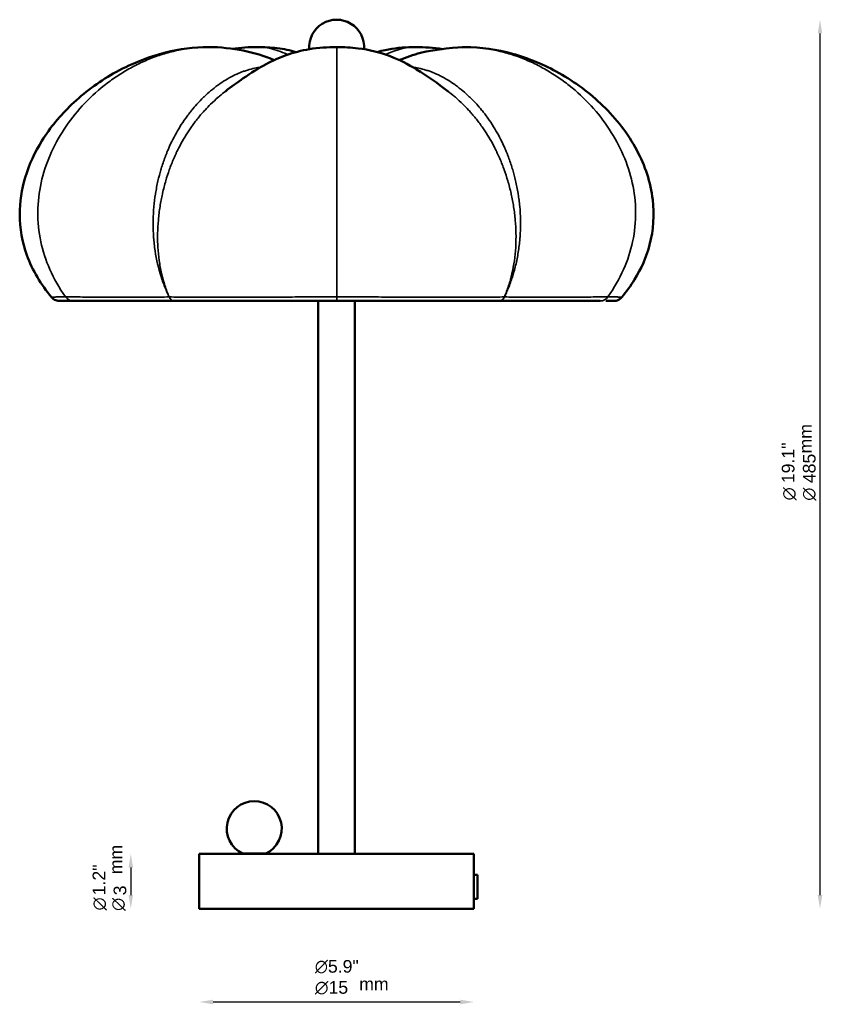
# Model space of a CAD drawing. Header units: millimetres. Extents: x 269 to 708, y 107 to 1146.
# Tile 3 of 3: x 269 to 708, y 608 to 1146. Entities that reach past the tile are written whole.
import ezdxf

# ---------------------------------------------------------------- set-up
doc = ezdxf.new("R2010")
doc.units = ezdxf.units.MM
doc.header["$LTSCALE"] = 3
for name, color, linetype, lineweight in [('Symbol (ISO)', 7, 'Continuous', 25), ('Widoczne (ISO)', 7, 'Continuous', 50), ('Widoczne wąskie (ISO)', 7, 'Continuous', 35), ('Wymiar (ISO)', 7, 'Continuous', 25)]:
    doc.layers.add(name, color=color, linetype=linetype, lineweight=lineweight)
doc.styles.add('Tekst notatki (ISO)', font='arial.ttf')
doc.dimstyles.new('Domyślne (ISO)', dxfattribs={"dimscale": 3, "dimtxt": 2.3, "dimasz": 2.5, "dimexe": 3.175, "dimexo": 0, "dimgap": 0.762, "dimtad": 1, "dimdec": 1, "dimlfac": 0.03937, "dimzin": 0, "dimdsep": 46, "dimtxsty": 'Tekst notatki (ISO)', "dimcen": 0.09, "dimdle": 10, "dimclrd": 256, "dimclre": 256, "dimclrt": 256, "dimazin": 2, "dimtfac": 1, "dimtmove": 0, "dimatfit": 3, "dimfxl": 0, "dimtolj": 1, "dimlwd": -1, "dimlwe": -1, "dimarcsym": 0})

# ---------------------------------------------------------------- blocks, each defined once
blk = doc.blocks.new('*D4')
at = {"layer": 'Defpoints', "color": 0, "transparency": 16777216}
for p in [(367.49, 660.3), (517.49, 660.3), (367.49, 609.38)]:
    blk.add_point(p, dxfattribs=at)
at = {"layer": 'Wymiar (ISO)', "transparency": 16777216}
blk.add_line((509.99, 609.38), (374.99, 609.38), dxfattribs=at)
for points in [[(374.99, 610.63), (374.99, 608.13), (367.49, 609.38)], [(509.99, 610.63), (509.99, 608.13), (517.49, 609.38)]]:
    blk.add_solid(points, dxfattribs=at)
at = {"layer": 'Wymiar (ISO)', "transparency": 16777216, "insert": (430.58, 632.3), "char_height": 6.9, "attachment_point": 1, "style": 'Tekst notatki (ISO)'}
blk.add_mtext('\\A1;{\\fAIGDT|b0|i0;\\ln}\\fArial|b0|i0;{\\H6.9000;5.9"}\\P∅15', dxfattribs=at)
blk = doc.blocks.new('*D5')
at = {"layer": 'Defpoints', "color": 0, "transparency": 16777216}
for p in [(367.49, 690.3), (330.06, 660.3), (367.49, 660.3)]:
    blk.add_point(p, dxfattribs=at)
at = {"layer": 'Wymiar (ISO)', "transparency": 16777216}
blk.add_line((330.06, 682.8), (330.06, 667.8), dxfattribs=at)
for points in [[(328.81, 682.8), (331.31, 682.8), (330.06, 690.3)], [(328.81, 667.8), (331.31, 667.8), (330.06, 660.3)]]:
    blk.add_solid(points, dxfattribs=at)
at = {"layer": 'Wymiar (ISO)', "transparency": 16777216, "insert": (309.19, 667.64), "char_height": 6.9, "attachment_point": 1, "rotation": 90, "style": 'Tekst notatki (ISO)'}
blk.add_mtext('\\A1;1.2"\\P3', dxfattribs=at)
blk = doc.blocks.new('*D6')
at = {"layer": 'Defpoints', "color": 0, "transparency": 16777216}
for p in [(442.49, 1145.71), (706.49, 1145.71), (517.49, 660.3)]:
    blk.add_point(p, dxfattribs=at)
at = {"layer": 'Wymiar (ISO)', "transparency": 16777216}
blk.add_line((706.49, 667.8), (706.49, 1138.21), dxfattribs=at)
for points in [[(705.24, 1138.21), (707.74, 1138.21), (706.49, 1145.71)], [(705.24, 667.8), (707.74, 667.8), (706.49, 660.3)]]:
    blk.add_solid(points, dxfattribs=at)
at = {"layer": 'Wymiar (ISO)', "transparency": 16777216, "insert": (685.63, 892.66), "char_height": 6.9, "attachment_point": 1, "rotation": 90, "style": 'Tekst notatki (ISO)'}
blk.add_mtext('\\A1;19.1"\\P485', dxfattribs=at)

msp = doc.modelspace()

# ---------------------------------------------------------------- linework, layer by layer
at = {"layer": 'Widoczne (ISO)'}
for p, q in [((372.63, 1130.75), (372.63, 1130.75)), ((512.4, 1130.75), (512.4, 1130.75)), ((387.79, 1115.92), (387.79, 1115.92)), ((497.3, 1115.92), (497.3, 1115.92)), ((286.77, 994.18), (286.77, 994.18)), ((298.68, 992.15), (291.08, 992.15)), ((295.5, 992.15), (295.25, 992.15)), ((353.57, 992.15), (298.68, 992.15)), ((353.68, 992.15), (353.57, 992.15)), ((442.58, 992.15), (353.68, 992.15)), ((432.49, 994.38), (432.49, 994.38)), ((432.49, 992.15), (432.49, 690.3)), ((531.45, 992.15), (442.58, 992.15)), ((452.49, 992.15), (452.49, 690.3)), ((531.57, 992.15), (531.45, 992.15)), ((586.37, 992.15), (531.57, 992.15)), ((598.23, 994.18), (598.23, 994.18)), ((517.49, 690.3), (367.49, 690.3)), ((367.49, 690.3), (367.49, 660.3)), ((391.08, 690.5), (403.91, 690.5)), ((517.49, 690.3), (517.49, 678.8)), ((517.49, 678.8), (517.49, 665.8)), ((519.49, 678.8), (517.49, 678.8)), ((519.49, 665.8), (519.49, 678.8)), ((517.49, 665.8), (517.49, 660.3)), ((519.49, 665.8), (517.49, 665.8)), ((367.49, 660.3), (517.49, 660.3))]:
    msp.add_line(p, q, dxfattribs=at)
for centre, start, end in [((442.49, 1130.71), 355.7862, 184.2725), ((397.49, 704.06), 295.3153, 244.6847)]:
    msp.add_arc(centre, 15, start, end, dxfattribs=at)
for points, knots in [([(286.77, 994.18), (281.14, 1000.97), (276.31, 1008.81), (270.75, 1024.26), (269.41, 1031.89), (269.38, 1046.19), (270.45, 1053.04), (274.5, 1066.59), (277.67, 1073.38), (286.05, 1086.85), (291.58, 1093.49), (304.57, 1105.88), (312.28, 1111.57), (329.37, 1121.3), (339, 1125.26), (356.64, 1129.68), (364.65, 1130.75), (372.63, 1130.75)], [0, 0, 0, 0, 2.669798, 2.669798, 4.928018, 4.928018, 6.978028, 6.978028, 9.210871, 9.210871, 11.806208, 11.806208, 14.694179, 14.694179, 17.799307, 17.799307, 20.20146, 20.20146, 20.20146, 20.20146]), ([(372.63, 1130.75), (378.93, 1130.75), (385.37, 1130.06), (397.34, 1127.61), (403.02, 1125.89), (408.45, 1123.65)], [0, 0, 0, 0, 1.897926, 1.897926, 3.716154, 3.716154, 3.716154, 3.716154]), ([(381.75, 1106.58), (384.99, 1109.07), (388.25, 1111.48), (395.63, 1116.59), (399.78, 1119.2), (407.54, 1123.32), (411.15, 1124.96), (418.98, 1127.77), (423.29, 1128.9), (432.55, 1130.41), (437.57, 1130.75), (442.54, 1130.75)], [0, 0, 0, 0, 1.226341, 1.226341, 2.811872, 2.811872, 4.119217, 4.119217, 5.507456, 5.507456, 6.997206, 6.997206, 6.997206, 6.997206]), ([(399.27, 1130.75), (402.86, 1130.75), (406.5, 1130.57), (413.55, 1129.69), (417.01, 1129), (420.31, 1128.01)], [0, 0, 0, 0, 1.082971, 1.082971, 2.135384, 2.135384, 2.135384, 2.135384]), ([(442.54, 1130.75), (446.45, 1130.75), (450.38, 1130.54), (460.39, 1129.31), (466.36, 1127.8), (476.81, 1123.78), (481.52, 1121.36), (491.9, 1115.1), (497.67, 1110.94), (503.41, 1106.54)], [0, 0, 0, 0, 1.172695, 1.172695, 3.064131, 3.064131, 4.82219, 4.82219, 6.995469, 6.995469, 6.995469, 6.995469]), ([(464.7, 1128.03), (466.12, 1128.46), (467.56, 1128.82), (473.81, 1130.17), (478.86, 1130.64), (484.41, 1130.74), (485.03, 1130.75), (485.66, 1130.75)], [1.89265, 1.89265, 1.89265, 1.89265, 2.347888, 2.347888, 3.832391, 3.832391, 4.02065, 4.02065, 4.02065, 4.02065]), ([(476.61, 1123.67), (480.4, 1125.23), (484.31, 1126.53), (496, 1129.61), (509.89, 1130.75), (512.4, 1130.75)], [1.957865, 1.957865, 1.957865, 1.957865, 3.226932, 3.226932, 5.664188, 5.664188, 5.664188, 5.664188]), ([(512.4, 1130.75), (521.23, 1130.75), (530.1, 1129.44), (547.42, 1124.65), (555.99, 1121.04), (572.64, 1111.68), (580.76, 1105.67), (595.2, 1091.67), (601.64, 1083.46), (610.87, 1066.12), (614.01, 1056.86), (616.1, 1039.3), (615.54, 1030.8), (611.7, 1016.16), (608.83, 1009.69), (603.11, 1000.45), (600.75, 997.23), (598.23, 994.18)], [0, 0, 0, 0, 2.659208, 2.659208, 5.443715, 5.443715, 8.481331, 8.481331, 11.5891, 11.5891, 14.451044, 14.451044, 16.925148, 16.925148, 18.995583, 18.995583, 20.19365, 20.19365, 20.19365, 20.19365]), ([(291.08, 992.15), (291.08, 992.15), (291.08, 992.15), (291.07, 992.15), (291.07, 992.15), (291.06, 992.15), (291.05, 992.15), (290.99, 992.15), (290.94, 992.15), (290.68, 992.16), (290.47, 992.18), (289.85, 992.27), (289.44, 992.38), (288.66, 992.68), (288.28, 992.88), (287.5, 993.41), (287.1, 993.77), (286.77, 994.18)], [0, 0, 0, 0, 0.0004883, 0.0004883, 0.0014648, 0.0014648, 0.003418, 0.003418, 0.0190444, 0.0190444, 0.0816384, 0.0816384, 0.2074026, 0.2074026, 0.3331668, 0.3331668, 0.4909283, 0.4909283, 0.4909283, 0.4909283]), ([(593.92, 992.15), (593.91, 992.15), (593.91, 992.15), (593.9, 992.15), (593.89, 992.15), (593.88, 992.15), (593.88, 992.15), (593.88, 992.15), (593.87, 992.15), (593.87, 992.15), (593.86, 992.15), (593.85, 992.15), (593.85, 992.15), (593.84, 992.15), (593.83, 992.15), (593.82, 992.15), (593.82, 992.15), (593.8, 992.15), (593.79, 992.15), (593.78, 992.15), (593.77, 992.15), (593.75, 992.15), (593.74, 992.15), (593.73, 992.15), (593.72, 992.15), (593.7, 992.15), (593.69, 992.15), (593.68, 992.15), (593.67, 992.15), (593.65, 992.15), (593.65, 992.15), (593.62, 992.15), (593.61, 992.15), (593.59, 992.15), (593.58, 992.15), (593.55, 992.15), (593.54, 992.15), (593.51, 992.15), (593.49, 992.15), (593.46, 992.15), (593.44, 992.15), (593.41, 992.15), (593.39, 992.15), (593.36, 992.15), (593.35, 992.15), (593.32, 992.15), (593.3, 992.15), (593.27, 992.15), (593.26, 992.15), (593.23, 992.15), (593.21, 992.15), (593.17, 992.15), (593.14, 992.15), (593.1, 992.15), (593.09, 992.15), (593.05, 992.15), (593.02, 992.15), (592.99, 992.15), (592.97, 992.15), (592.93, 992.15), (592.91, 992.15), (592.86, 992.15), (592.83, 992.15), (592.78, 992.15), (592.76, 992.15), (592.71, 992.15), (592.68, 992.15), (592.63, 992.15), (592.62, 992.15), (592.57, 992.15), (592.54, 992.15), (592.5, 992.15), (592.48, 992.15), (592.44, 992.15), (592.41, 992.15), (592.35, 992.15), (592.32, 992.15), (592.26, 992.15), (592.24, 992.15), (592.18, 992.15), (592.15, 992.15), (592.1, 992.15), (592.08, 992.15), (592.03, 992.15), (592, 992.15), (591.95, 992.15), (591.93, 992.15), (591.88, 992.15), (591.85, 992.15), (591.79, 992.15), (591.75, 992.15), (591.69, 992.15), (591.67, 992.15), (591.61, 992.15), (591.57, 992.15), (591.52, 992.15), (591.49, 992.15), (591.45, 992.15), (591.44, 992.15), (591.38, 992.15), (591.34, 992.15), (591.27, 992.15), (591.24, 992.15), (591.17, 992.15), (591.13, 992.15), (591.06, 992.15), (591.04, 992.15), (590.98, 992.15), (590.94, 992.15), (590.88, 992.15), (590.85, 992.15), (590.8, 992.15), (590.76, 992.15), (590.69, 992.15), (590.64, 992.15), (590.57, 992.15), (590.54, 992.15), (590.47, 992.15), (590.42, 992.15), (590.36, 992.15), (590.33, 992.15), (590.26, 992.15), (590.22, 992.15), (590.14, 992.15), (590.09, 992.15), (590, 992.15), (589.97, 992.15), (589.88, 992.15), (589.84, 992.15), (589.76, 992.15), (589.73, 992.15), (589.65, 992.15), (589.61, 992.15), (589.54, 992.15), (589.52, 992.15), (589.5, 992.15)], [0, 0, 0, 0, 0.214457, 0.214457, 0.286853, 0.286853, 0.335116, 0.335116, 0.367292, 0.367292, 0.410193, 0.410193, 0.467394, 0.467394, 0.505528, 0.505528, 0.556374, 0.556374, 0.624168, 0.624168, 0.669364, 0.669364, 0.729625, 0.729625, 0.769799, 0.769799, 0.823365, 0.823365, 0.859076, 0.859076, 0.906689, 0.906689, 0.970175, 0.970175, 1.012498, 1.012498, 1.06893, 1.06893, 1.144171, 1.144171, 1.194333, 1.194333, 1.261214, 1.261214, 1.305802, 1.305802, 1.365252, 1.365252, 1.404886, 1.404886, 1.45773, 1.45773, 1.52819, 1.52819, 1.575163, 1.575163, 1.637794, 1.637794, 1.679548, 1.679548, 1.735219, 1.735219, 1.809449, 1.809449, 1.858935, 1.858935, 1.924916, 1.924916, 1.968904, 1.968904, 2.027554, 2.027554, 2.066654, 2.066654, 2.118787, 2.118787, 2.188298, 2.188298, 2.234639, 2.234639, 2.296427, 2.296427, 2.337619, 2.337619, 2.392541, 2.392541, 2.429156, 2.429156, 2.477976, 2.477976, 2.543069, 2.543069, 2.586465, 2.586465, 2.644326, 2.644326, 2.682899, 2.682899, 2.708615, 2.708615, 2.777191, 2.777191, 2.822908, 2.822908, 2.883864, 2.883864, 2.924502, 2.924502, 2.978685, 2.978685, 3.014807, 3.014807, 3.06297, 3.06297, 3.127187, 3.127187, 3.169998, 3.169998, 3.22708, 3.22708, 3.265135, 3.265135, 3.315874, 3.315874, 3.383527, 3.383527, 3.428629, 3.428629, 3.488764, 3.488764, 3.528855, 3.528855, 3.582309, 3.582309, 3.611077, 3.611077, 3.611077, 3.611077]), ([(598.23, 994.18), (597.84, 993.71), (597.37, 993.3), (596.34, 992.67), (595.77, 992.43), (594.88, 992.23), (594.58, 992.18), (594.21, 992.16), (594.13, 992.15), (594.03, 992.15), (594, 992.15), (593.96, 992.15), (593.95, 992.15), (593.93, 992.15), (593.92, 992.15), (593.92, 992.15), (593.92, 992.15), (593.92, 992.15)], [0, 0, 0, 0, 0.1814693, 0.1814693, 0.3635198, 0.3635198, 0.4536522, 0.4536522, 0.4764175, 0.4764175, 0.484953, 0.484953, 0.4881538, 0.4881538, 0.4905543, 0.4905543, 0.4905893, 0.4905893, 0.4905893, 0.4905893])]:
    msp.add_open_spline(points, degree=3, knots=knots, dxfattribs=at)
for points in [[(385.54, 1129.83), (390.09, 1130.44), (394.72, 1130.75), (399.27, 1130.75)], [(485.66, 1130.75), (490.54, 1130.75), (495.49, 1130.4), (500.37, 1129.7)]]:
    msp.add_open_spline(points, degree=3, dxfattribs=at)
at = {"layer": 'Widoczne wąskie (ISO)'}
for p, q in [((393.65, 1118.17), (393.65, 1118.17)), ((491.4, 1118.18), (491.4, 1118.18)), ((541.61, 1050.65), (541.61, 1050.65)), ((345.42, 1015.43), (345.42, 1015.43)), ((350.5, 995.66), (350.5, 995.66)), ((534.64, 995.66), (534.64, 995.66)), ((531.69, 994.3), (531.69, 994.3))]:
    msp.add_line(p, q, dxfattribs=at)
for centre, major_axis, ratio, start_param, end_param in [((298.68, 997.75), (0, -5.6), 0.950867, 5.353467, 6.283185), ((349.19, 995.14), (4.12, -0.37), 0.174174, 5.178853, 5.19947), ((353.57, 997.75), (0, -5.6), 0.582742, 5.369128, 6.283185), ((353.68, 997.75), (0, -5.6), 0.591886, 5.369128, 6.283185), ((442.58, 997.75), (0, -5.6), 0.000613, 0, 0.929718), ((531.45, 997.75), (0, -5.6), 0.592806, 0, 0.914057), ((531.57, 997.75), (0, -5.6), 0.583669, 0, 0.914057), ((535.95, 995.14), (-4.12, -0.37), 0.174162, 1.082824, 1.103442), ((586.37, 997.75), (0, -5.6), 0.951235, 0.000209, 0.929927), ((586.36, 997.75), (0, -3.5), 0.952614, 0.273271, 0.273284), ((586.41, 997.75), (0, -3.5), 0.949116, 0.273742, 0.273755)]:
    msp.add_ellipse(centre, major_axis=major_axis, ratio=ratio, start_param=start_param, end_param=end_param, dxfattribs=at)
for points, knots in [([(372.63, 1130.75), (370.79, 1130.75), (366.29, 1130.59), (359.17, 1129.75), (351.32, 1128.06), (343.63, 1125.67), (336.15, 1122.61), (328.93, 1118.92), (322, 1114.65), (313.23, 1108.23), (303.26, 1098.95), (293.24, 1086.13), (285.56, 1071.95), (280.59, 1056.74), (278.7, 1040.82), (280.72, 1019.85), (287.44, 1004.23), (294.42, 994.4)], [0.2598284, 0.2598284, 0.2598284, 0.2598284, 0.28125, 0.3125, 0.34375, 0.375, 0.40625, 0.4375, 0.46875, 0.5, 0.5625, 0.625, 0.6875, 0.75, 0.8125, 0.875, 0.991119, 0.991119, 0.991119, 0.991119]), ([(415.74, 1126.6), (415.6, 1126.67), (413.94, 1127.49), (410.67, 1128.85), (405.8, 1130.19), (401.97, 1130.69), (399.79, 1130.75), (399.27, 1130.75)], [0.1533525, 0.1533525, 0.1533525, 0.1533525, 0.15625, 0.1875, 0.21875, 0.25, 0.2598279, 0.2598279, 0.2598279, 0.2598279]), ([(442.54, 1130.75), (442.54, 1130.75), (442.54, 1130.59), (442.55, 1129.75), (442.55, 1128.06), (442.56, 1125.67), (442.56, 1122.61), (442.57, 1118.92), (442.57, 1114.65), (442.58, 1108.23), (442.58, 1098.95), (442.59, 1086.13), (442.59, 1071.95), (442.6, 1056.74), (442.6, 1040.82), (442.6, 1019.85), (442.59, 1004.23), (442.59, 994.4)], [0.2598277, 0.2598277, 0.2598277, 0.2598277, 0.28125, 0.3125, 0.34375, 0.375, 0.40625, 0.4375, 0.46875, 0.5, 0.5625, 0.625, 0.6875, 0.75, 0.8125, 0.875, 0.991119, 0.991119, 0.991119, 0.991119]), ([(469.27, 1126.63), (469.39, 1126.69), (471.03, 1127.49), (474.28, 1128.85), (479.14, 1130.19), (482.96, 1130.69), (485.14, 1130.75), (485.66, 1130.75)], [0.1537266, 0.1537266, 0.1537266, 0.1537266, 0.15625, 0.1875, 0.21875, 0.25, 0.2598279, 0.2598279, 0.2598279, 0.2598279]), ([(512.4, 1130.75), (514.23, 1130.75), (518.74, 1130.59), (525.86, 1129.75), (533.71, 1128.06), (541.4, 1125.67), (548.88, 1122.61), (556.11, 1118.92), (563.04, 1114.65), (571.81, 1108.23), (581.79, 1098.95), (591.81, 1086.13), (599.5, 1071.95), (604.47, 1056.74), (606.36, 1040.82), (604.34, 1019.85), (597.62, 1004.23), (590.64, 994.4)], [0.2598284, 0.2598284, 0.2598284, 0.2598284, 0.28125, 0.3125, 0.34375, 0.375, 0.40625, 0.4375, 0.46875, 0.5, 0.5625, 0.625, 0.6875, 0.75, 0.8125, 0.875, 0.991119, 0.991119, 0.991119, 0.991119]), ([(350.98, 994.33), (350.05, 996.31), (349.17, 998.37), (348.35, 1000.5), (347.94, 1001.57), (347.55, 1002.65), (347.17, 1003.76), (346.98, 1004.32), (346.8, 1004.87), (346.62, 1005.44), (346.5, 1005.82), (346.38, 1006.2), (346.26, 1006.59), (346.21, 1006.77), (346.15, 1006.96), (346.1, 1007.15), (344.74, 1011.72), (343.74, 1016.46), (343.09, 1021.36), (343.09, 1021.38), (343.08, 1021.41), (343.08, 1021.44), (342.92, 1022.64), (342.79, 1023.85), (342.67, 1025.07), (342.61, 1025.69), (342.56, 1026.32), (342.51, 1026.94), (342.47, 1027.57), (342.43, 1028.19), (342.39, 1028.81), (342.26, 1031.3), (342.21, 1033.77), (342.26, 1036.22), (342.26, 1036.23), (342.26, 1036.23), (342.26, 1036.23), (342.3, 1038.69), (342.44, 1041.12), (342.65, 1043.54), (342.86, 1045.87), (343.15, 1048.18), (343.51, 1050.48), (343.53, 1050.56), (343.54, 1050.65), (343.56, 1050.74), (343.94, 1053.13), (344.39, 1055.45), (344.92, 1057.71), (345.39, 1059.76), (345.91, 1061.77), (346.49, 1063.73), (346.55, 1063.93), (346.61, 1064.13), (346.67, 1064.34), (347.32, 1066.49), (348.03, 1068.59), (348.79, 1070.64), (348.98, 1071.15), (349.18, 1071.66), (349.38, 1072.16), (349.58, 1072.67), (349.78, 1073.17), (349.98, 1073.67), (350.26, 1074.33), (350.54, 1074.99), (350.82, 1075.64), (350.96, 1075.96), (351.11, 1076.28), (351.25, 1076.59), (352.8, 1080.02), (354.48, 1083.21), (356.27, 1086.19), (356.48, 1086.54), (356.69, 1086.88), (356.9, 1087.21), (357.91, 1088.85), (358.96, 1090.43), (360.04, 1091.94), (360.58, 1092.7), (361.13, 1093.44), (361.68, 1094.17), (362, 1094.59), (362.32, 1095.01), (362.65, 1095.42), (362.89, 1095.72), (363.13, 1096.02), (363.37, 1096.32), (364.28, 1097.43), (365.2, 1098.5), (366.14, 1099.54), (367.33, 1100.86), (368.56, 1102.13), (369.8, 1103.33), (370.02, 1103.55), (370.25, 1103.76), (370.47, 1103.97), (371.51, 1104.96), (372.56, 1105.89), (373.62, 1106.79), (374.93, 1107.89), (376.26, 1108.93), (377.6, 1109.9), (377.74, 1110), (377.87, 1110.1), (378.01, 1110.2), (379.23, 1111.07), (380.46, 1111.89), (381.71, 1112.66), (383.1, 1113.51), (384.5, 1114.3), (385.92, 1115.02), (385.93, 1115.03), (385.94, 1115.03), (385.96, 1115.04), (387.3, 1115.72), (388.66, 1116.34), (390.04, 1116.89), (390.13, 1116.93), (390.23, 1116.97), (390.33, 1117.01), (390.93, 1117.24), (391.53, 1117.47), (392.14, 1117.68), (392.84, 1117.92), (393.55, 1118.15), (394.27, 1118.36), (394.45, 1118.41), (394.64, 1118.46), (394.82, 1118.51), (396.06, 1118.86), (397.31, 1119.14), (398.57, 1119.37), (398.85, 1119.42), (399.14, 1119.47), (399.43, 1119.52), (399.92, 1119.6), (400.41, 1119.67), (400.91, 1119.73)], [0.0037785, 0.0037785, 0.0037785, 0.0037785, 0.0144652, 0.0144652, 0.0144652, 0.0198085, 0.0198085, 0.0198085, 0.0224802, 0.0224802, 0.0224802, 0.024281, 0.024281, 0.024281, 0.0251519, 0.0251519, 0.0251519, 0.0465253, 0.0465253, 0.0465253, 0.0466407, 0.0466407, 0.0466407, 0.0518686, 0.0518686, 0.0518686, 0.0545403, 0.0545403, 0.0545403, 0.0572119, 0.0572119, 0.0572119, 0.067888, 0.067888, 0.067888, 0.0678986, 0.0678986, 0.0678986, 0.0785853, 0.0785853, 0.0785853, 0.0888733, 0.0888733, 0.0888733, 0.089272, 0.089272, 0.089272, 0.0999587, 0.0999587, 0.0999587, 0.10964, 0.10964, 0.10964, 0.1106454, 0.1106454, 0.1106454, 0.1213321, 0.1213321, 0.1213321, 0.1240037, 0.1240037, 0.1240037, 0.1266754, 0.1266754, 0.1266754, 0.1302516, 0.1302516, 0.1302516, 0.1320188, 0.1320188, 0.1320188, 0.1511864, 0.1511864, 0.1511864, 0.1533921, 0.1533921, 0.1533921, 0.1640788, 0.1640788, 0.1640788, 0.1694222, 0.1694222, 0.1694222, 0.1725, 0.1725, 0.1725, 0.1747655, 0.1747655, 0.1747655, 0.1832758, 0.1832758, 0.1832758, 0.194174, 0.194174, 0.194174, 0.1961389, 0.1961389, 0.1961389, 0.2051921, 0.2051921, 0.2051921, 0.2163619, 0.2163619, 0.2163619, 0.2175122, 0.2175122, 0.2175122, 0.2276382, 0.2276382, 0.2276382, 0.2388856, 0.2388856, 0.2388856, 0.238973, 0.238973, 0.238973, 0.2495723, 0.2495723, 0.2495723, 0.2503154, 0.2503154, 0.2503154, 0.2549157, 0.2549157, 0.2549157, 0.260259, 0.260259, 0.260259, 0.2616458, 0.2616458, 0.2616458, 0.2709457, 0.2709457, 0.2709457, 0.2730689, 0.2730689, 0.2730689, 0.2766994, 0.2766994, 0.2766994, 0.2766994]), ([(484.2, 1119.72), (484.68, 1119.66), (485.15, 1119.59), (485.62, 1119.52), (485.89, 1119.47), (486.16, 1119.43), (486.43, 1119.38), (487.71, 1119.15), (488.98, 1118.86), (490.24, 1118.51), (490.41, 1118.47), (490.57, 1118.42), (490.74, 1118.37), (491.45, 1118.17), (492.16, 1117.94), (492.87, 1117.7), (493.5, 1117.48), (494.12, 1117.25), (494.74, 1117.01), (494.82, 1116.98), (494.9, 1116.94), (494.98, 1116.91), (496.37, 1116.36), (497.75, 1115.73), (499.1, 1115.05), (499.11, 1115.05), (499.11, 1115.04), (499.12, 1115.04), (500.56, 1114.31), (501.97, 1113.52), (503.37, 1112.66), (504.6, 1111.9), (505.82, 1111.1), (507.02, 1110.24), (507.18, 1110.13), (507.34, 1110.01), (507.49, 1109.9), (508.83, 1108.93), (510.16, 1107.89), (511.47, 1106.79), (512.52, 1105.91), (513.55, 1104.99), (514.58, 1104.02), (514.82, 1103.79), (515.06, 1103.56), (515.3, 1103.33), (516.55, 1102.13), (517.77, 1100.86), (518.97, 1099.54), (519.89, 1098.52), (520.8, 1097.47), (521.69, 1096.37), (521.95, 1096.06), (522.21, 1095.74), (522.46, 1095.42), (522.77, 1095.03), (523.08, 1094.63), (523.39, 1094.23), (523.94, 1093.5), (524.49, 1092.76), (525.03, 1092.01), (526.12, 1090.49), (527.17, 1088.92), (528.18, 1087.28), (528.41, 1086.92), (528.63, 1086.56), (528.85, 1086.19), (530.63, 1083.23), (532.31, 1080.07), (533.85, 1076.68), (534, 1076.33), (534.16, 1075.99), (534.31, 1075.64), (534.58, 1075.02), (534.85, 1074.39), (535.12, 1073.76), (535.32, 1073.26), (535.52, 1072.76), (535.72, 1072.25), (535.92, 1071.75), (536.12, 1071.24), (536.31, 1070.73), (537.08, 1068.68), (537.79, 1066.58), (538.44, 1064.43), (538.51, 1064.2), (538.58, 1063.96), (538.65, 1063.73), (539.22, 1061.8), (539.74, 1059.83), (540.21, 1057.81), (540.73, 1055.55), (541.19, 1053.23), (541.57, 1050.85), (541.6, 1050.73), (541.62, 1050.6), (541.64, 1050.48), (541.8, 1049.41), (541.96, 1048.34), (542.09, 1047.26), (542.24, 1046.06), (542.38, 1044.86), (542.49, 1043.65), (542.71, 1041.23), (542.84, 1038.8), (542.89, 1036.35), (542.89, 1036.31), (542.89, 1036.26), (542.89, 1036.22), (542.94, 1033.81), (542.9, 1031.38), (542.76, 1028.93), (542.73, 1028.31), (542.69, 1027.68), (542.65, 1027.06), (542.6, 1026.43), (542.55, 1025.81), (542.49, 1025.18), (542.38, 1023.94), (542.24, 1022.7), (542.08, 1021.47), (542.07, 1021.46), (542.07, 1021.45), (542.07, 1021.44), (541.75, 1018.99), (541.34, 1016.59), (540.84, 1014.22), (540.59, 1013.03), (540.32, 1011.86), (540.02, 1010.69), (539.73, 1009.52), (539.41, 1008.36), (539.07, 1007.21), (539.01, 1007), (538.95, 1006.79), (538.88, 1006.59), (538.6, 1005.65), (538.3, 1004.73), (537.99, 1003.82), (537.62, 1002.71), (537.22, 1001.62), (536.81, 1000.54), (536.4, 999.47), (535.97, 998.41), (535.53, 997.37), (535.08, 996.34), (534.63, 995.32), (534.16, 994.33)], [0.0698451, 0.0698451, 0.0698451, 0.0698451, 0.07332, 0.07332, 0.07332, 0.0753007, 0.0753007, 0.0753007, 0.0846893, 0.0846893, 0.0846893, 0.0859353, 0.0859353, 0.0859353, 0.0912526, 0.0912526, 0.0912526, 0.0959663, 0.0959663, 0.0959663, 0.0965699, 0.0965699, 0.0965699, 0.1072044, 0.1072044, 0.1072044, 0.1072552, 0.1072552, 0.1072552, 0.1185365, 0.1185365, 0.1185365, 0.1284736, 0.1284736, 0.1284736, 0.1297597, 0.1297597, 0.1297597, 0.1408769, 0.1408769, 0.1408769, 0.1497428, 0.1497428, 0.1497428, 0.1518432, 0.1518432, 0.1518432, 0.1626901, 0.1626901, 0.1626901, 0.1710119, 0.1710119, 0.1710119, 0.1734148, 0.1734148, 0.1734148, 0.1763292, 0.1763292, 0.1763292, 0.1816465, 0.1816465, 0.1816465, 0.1922811, 0.1922811, 0.1922811, 0.194628, 0.194628, 0.194628, 0.2135502, 0.2135502, 0.2135502, 0.2154641, 0.2154641, 0.2154641, 0.2188675, 0.2188675, 0.2188675, 0.2215262, 0.2215262, 0.2215262, 0.2241848, 0.2241848, 0.2241848, 0.2348194, 0.2348194, 0.2348194, 0.2359785, 0.2359785, 0.2359785, 0.245454, 0.245454, 0.245454, 0.2560886, 0.2560886, 0.2560886, 0.2566476, 0.2566476, 0.2566476, 0.2614059, 0.2614059, 0.2614059, 0.2667232, 0.2667232, 0.2667232, 0.2773577, 0.2773577, 0.2773577, 0.2775338, 0.2775338, 0.2775338, 0.2879923, 0.2879923, 0.2879923, 0.290651, 0.290651, 0.290651, 0.2933096, 0.2933096, 0.2933096, 0.2986269, 0.2986269, 0.2986269, 0.2986764, 0.2986764, 0.2986764, 0.3092615, 0.3092615, 0.3092615, 0.3145788, 0.3145788, 0.3145788, 0.3198961, 0.3198961, 0.3198961, 0.3208602, 0.3208602, 0.3208602, 0.3252133, 0.3252133, 0.3252133, 0.3305306, 0.3305306, 0.3305306, 0.3358479, 0.3358479, 0.3358479, 0.3411652, 0.3411652, 0.3411652, 0.3411652]), ([(381.75, 1106.58), (380.69, 1105.76), (379.63, 1104.91), (378.57, 1104.02), (378.3, 1103.79), (378.03, 1103.56), (377.77, 1103.33), (376.38, 1102.13), (375.01, 1100.86), (373.66, 1099.54), (372.63, 1098.52), (371.61, 1097.47), (370.6, 1096.37), (370.31, 1096.06), (370.02, 1095.74), (369.73, 1095.42), (369.38, 1095.03), (369.03, 1094.63), (368.69, 1094.23), (368.06, 1093.5), (367.44, 1092.76), (366.83, 1092.01), (365.6, 1090.49), (364.41, 1088.92), (363.25, 1087.28), (363, 1086.92), (362.74, 1086.56), (362.49, 1086.19), (360.46, 1083.23), (358.55, 1080.07), (356.76, 1076.68), (356.58, 1076.33), (356.4, 1075.99), (356.23, 1075.64), (355.91, 1075.02), (355.6, 1074.39), (355.29, 1073.76), (355.05, 1073.26), (354.82, 1072.76), (354.58, 1072.25), (354.35, 1071.75), (354.12, 1071.24), (353.89, 1070.73), (352.99, 1068.68), (352.15, 1066.58), (351.36, 1064.43), (351.28, 1064.2), (351.19, 1063.96), (351.11, 1063.73), (350.42, 1061.8), (349.78, 1059.83), (349.19, 1057.81), (348.53, 1055.55), (347.93, 1053.23), (347.39, 1050.85), (347.36, 1050.73), (347.34, 1050.6), (347.31, 1050.48), (347.07, 1049.41), (346.85, 1048.34), (346.65, 1047.26), (346.42, 1046.06), (346.21, 1044.86), (346.02, 1043.65), (345.64, 1041.23), (345.34, 1038.8), (345.12, 1036.35), (345.11, 1036.31), (345.11, 1036.26), (345.11, 1036.22), (344.89, 1033.81), (344.76, 1031.38), (344.72, 1028.93), (344.71, 1028.31), (344.7, 1027.68), (344.7, 1027.06), (344.7, 1026.43), (344.71, 1025.81), (344.72, 1025.18), (344.74, 1023.94), (344.79, 1022.7), (344.87, 1021.47), (344.87, 1021.46), (344.87, 1021.45), (344.87, 1021.44), (345.01, 1018.99), (345.25, 1016.59), (345.58, 1014.22), (345.75, 1013.03), (345.94, 1011.86), (346.16, 1010.69), (346.37, 1009.52), (346.61, 1008.36), (346.87, 1007.21), (346.92, 1007), (346.97, 1006.79), (347.02, 1006.59), (347.24, 1005.65), (347.47, 1004.73), (347.73, 1003.82), (348.03, 1002.71), (348.36, 1001.62), (348.71, 1000.54), (349.06, 999.47), (349.43, 998.41), (349.83, 997.37), (350.22, 996.34), (350.63, 995.32), (351.06, 994.33)], [0.1415612, 0.1415612, 0.1415612, 0.1415612, 0.1497428, 0.1497428, 0.1497428, 0.1518432, 0.1518432, 0.1518432, 0.1626901, 0.1626901, 0.1626901, 0.1710119, 0.1710119, 0.1710119, 0.1734148, 0.1734148, 0.1734148, 0.1763292, 0.1763292, 0.1763292, 0.1816465, 0.1816465, 0.1816465, 0.1922811, 0.1922811, 0.1922811, 0.194628, 0.194628, 0.194628, 0.2135502, 0.2135502, 0.2135502, 0.2154641, 0.2154641, 0.2154641, 0.2188675, 0.2188675, 0.2188675, 0.2215262, 0.2215262, 0.2215262, 0.2241848, 0.2241848, 0.2241848, 0.2348194, 0.2348194, 0.2348194, 0.2359785, 0.2359785, 0.2359785, 0.245454, 0.245454, 0.245454, 0.2560886, 0.2560886, 0.2560886, 0.2566476, 0.2566476, 0.2566476, 0.2614059, 0.2614059, 0.2614059, 0.2667232, 0.2667232, 0.2667232, 0.2773577, 0.2773577, 0.2773577, 0.2775338, 0.2775338, 0.2775338, 0.2879923, 0.2879923, 0.2879923, 0.290651, 0.290651, 0.290651, 0.2933096, 0.2933096, 0.2933096, 0.2986269, 0.2986269, 0.2986269, 0.2986764, 0.2986764, 0.2986764, 0.3092615, 0.3092615, 0.3092615, 0.3145788, 0.3145788, 0.3145788, 0.3198961, 0.3198961, 0.3198961, 0.3208602, 0.3208602, 0.3208602, 0.3252133, 0.3252133, 0.3252133, 0.3305306, 0.3305306, 0.3305306, 0.3358479, 0.3358479, 0.3358479, 0.3411652, 0.3411652, 0.3411652, 0.3411652]), ([(534.08, 994.33), (534.94, 996.31), (535.72, 998.37), (536.42, 1000.5), (536.77, 1001.57), (537.1, 1002.65), (537.41, 1003.76), (537.56, 1004.32), (537.71, 1004.87), (537.85, 1005.44), (537.95, 1005.82), (538.04, 1006.2), (538.13, 1006.59), (538.18, 1006.77), (538.22, 1006.96), (538.26, 1007.15), (539.31, 1011.72), (539.99, 1016.46), (540.28, 1021.36), (540.28, 1021.38), (540.28, 1021.41), (540.29, 1021.44), (540.36, 1022.64), (540.4, 1023.85), (540.43, 1025.07), (540.44, 1025.69), (540.45, 1026.32), (540.45, 1026.94), (540.45, 1027.57), (540.45, 1028.19), (540.44, 1028.81), (540.4, 1031.3), (540.26, 1033.77), (540.05, 1036.22), (540.05, 1036.23), (540.05, 1036.23), (540.05, 1036.23), (539.83, 1038.69), (539.53, 1041.12), (539.15, 1043.54), (538.79, 1045.87), (538.35, 1048.18), (537.84, 1050.48), (537.82, 1050.56), (537.8, 1050.65), (537.78, 1050.74), (537.25, 1053.13), (536.65, 1055.45), (535.99, 1057.71), (535.39, 1059.76), (534.74, 1061.77), (534.04, 1063.73), (533.97, 1063.93), (533.89, 1064.13), (533.82, 1064.34), (533.03, 1066.49), (532.19, 1068.59), (531.29, 1070.64), (531.06, 1071.15), (530.83, 1071.66), (530.6, 1072.16), (530.37, 1072.67), (530.13, 1073.17), (529.89, 1073.67), (529.57, 1074.33), (529.24, 1074.99), (528.91, 1075.64), (528.75, 1075.96), (528.58, 1076.28), (528.42, 1076.59), (526.62, 1080.02), (524.69, 1083.21), (522.64, 1086.19), (522.4, 1086.54), (522.17, 1086.88), (521.93, 1087.21), (520.77, 1088.85), (519.58, 1090.43), (518.35, 1091.94), (517.74, 1092.7), (517.11, 1093.44), (516.48, 1094.17), (516.12, 1094.59), (515.76, 1095.01), (515.39, 1095.42), (515.12, 1095.72), (514.85, 1096.02), (514.57, 1096.32), (513.55, 1097.43), (512.51, 1098.5), (511.45, 1099.54), (510.1, 1100.86), (508.73, 1102.13), (507.34, 1103.33), (507.09, 1103.55), (506.84, 1103.76), (506.59, 1103.97), (505.53, 1104.86), (504.47, 1105.72), (503.41, 1106.54)], [0.0037785, 0.0037785, 0.0037785, 0.0037785, 0.0144652, 0.0144652, 0.0144652, 0.0198085, 0.0198085, 0.0198085, 0.0224802, 0.0224802, 0.0224802, 0.024281, 0.024281, 0.024281, 0.0251519, 0.0251519, 0.0251519, 0.0465253, 0.0465253, 0.0465253, 0.0466407, 0.0466407, 0.0466407, 0.0518686, 0.0518686, 0.0518686, 0.0545403, 0.0545403, 0.0545403, 0.0572119, 0.0572119, 0.0572119, 0.067888, 0.067888, 0.067888, 0.0678986, 0.0678986, 0.0678986, 0.0785853, 0.0785853, 0.0785853, 0.0888733, 0.0888733, 0.0888733, 0.089272, 0.089272, 0.089272, 0.0999587, 0.0999587, 0.0999587, 0.10964, 0.10964, 0.10964, 0.1106454, 0.1106454, 0.1106454, 0.1213321, 0.1213321, 0.1213321, 0.1240037, 0.1240037, 0.1240037, 0.1266754, 0.1266754, 0.1266754, 0.1302516, 0.1302516, 0.1302516, 0.1320188, 0.1320188, 0.1320188, 0.1511864, 0.1511864, 0.1511864, 0.1533921, 0.1533921, 0.1533921, 0.1640788, 0.1640788, 0.1640788, 0.1694222, 0.1694222, 0.1694222, 0.1725, 0.1725, 0.1725, 0.1747655, 0.1747655, 0.1747655, 0.1832758, 0.1832758, 0.1832758, 0.194174, 0.194174, 0.194174, 0.1961389, 0.1961389, 0.1961389, 0.2043603, 0.2043603, 0.2043603, 0.2043603]), ([(286.77, 994.18), (286.77, 994.18), (286.77, 994.18), (286.77, 994.18), (286.77, 994.19), (286.93, 994.21), (287.26, 994.23), (287.35, 994.24), (287.45, 994.24), (287.57, 994.25), (287.87, 994.27), (288.25, 994.29), (288.71, 994.3), (289.35, 994.33), (290.14, 994.35), (291.09, 994.37), (292.04, 994.39), (293.15, 994.4), (294.42, 994.4)], [0.06897427, 0.06897427, 0.06897427, 0.06897427, 0.06967468, 0.06967468, 0.06967468, 0.08709334, 0.08709334, 0.08709334, 0.09197266, 0.09197266, 0.09197266, 0.10451201, 0.10451201, 0.10451201, 0.12193068, 0.12193068, 0.12193068, 0.13934935, 0.13934935, 0.13934935, 0.13934935]), ([(294.42, 994.4), (295.68, 994.4), (297.1, 994.39), (300.22, 994.35), (301.92, 994.33), (304.69, 994.29), (305.65, 994.28), (307.64, 994.25), (308.68, 994.24), (311.88, 994.21), (314.15, 994.19), (318.95, 994.16), (321.48, 994.16), (326.8, 994.16), (329.57, 994.16), (335.32, 994.19), (338.3, 994.21), (344.48, 994.26), (347.68, 994.29), (350.98, 994.33)], [0, 0, 0, 0, 0.0174191, 0.0174191, 0.0348383, 0.0348383, 0.0435478, 0.0435478, 0.0522574, 0.0522574, 0.0696765, 0.0696765, 0.0870956, 0.0870956, 0.1045148, 0.1045148, 0.1219339, 0.1219339, 0.139353, 0.139353, 0.139353, 0.139353]), ([(351.06, 994.33), (354.37, 994.29), (357.77, 994.26), (361.24, 994.23), (364.71, 994.21), (368.26, 994.19), (371.89, 994.17), (373.7, 994.17), (375.53, 994.16), (377.39, 994.16), (377.9, 994.16), (378.41, 994.16), (378.93, 994.16), (380.28, 994.16), (381.63, 994.16), (383, 994.16), (386.78, 994.16), (390.61, 994.16), (394.49, 994.18), (398.37, 994.19), (402.29, 994.21), (406.27, 994.23), (407.39, 994.24), (408.5, 994.24), (409.62, 994.25), (412.49, 994.27), (415.37, 994.29), (418.27, 994.3), (422.28, 994.33), (426.32, 994.35), (430.37, 994.37), (434.42, 994.39), (438.5, 994.4), (442.59, 994.4)], [0, 0, 0, 0, 0.0174187, 0.0174187, 0.0174187, 0.0348373, 0.0348373, 0.0348373, 0.0435467, 0.0435467, 0.0435467, 0.0459633, 0.0459633, 0.0459633, 0.052256, 0.052256, 0.052256, 0.0696747, 0.0696747, 0.0696747, 0.0870933, 0.0870933, 0.0870933, 0.0919727, 0.0919727, 0.0919727, 0.104512, 0.104512, 0.104512, 0.1219307, 0.1219307, 0.1219307, 0.1393494, 0.1393494, 0.1393494, 0.1393494]), ([(442.59, 994.4), (446.68, 994.4), (450.75, 994.39), (458.86, 994.35), (462.9, 994.33), (468.92, 994.29), (470.93, 994.28), (474.93, 994.25), (476.92, 994.24), (482.89, 994.21), (486.81, 994.19), (494.57, 994.16), (498.4, 994.16), (505.95, 994.16), (509.65, 994.16), (516.9, 994.19), (520.44, 994.21), (527.38, 994.26), (530.77, 994.29), (534.08, 994.33)], [0, 0, 0, 0, 0.0174191, 0.0174191, 0.0348383, 0.0348383, 0.0435478, 0.0435478, 0.0522574, 0.0522574, 0.0696765, 0.0696765, 0.0870956, 0.0870956, 0.1045148, 0.1045148, 0.1219339, 0.1219339, 0.139353, 0.139353, 0.139353, 0.139353]), ([(534.16, 994.33), (537.46, 994.29), (540.66, 994.26), (543.74, 994.23), (546.82, 994.21), (549.79, 994.19), (552.65, 994.18), (554.5, 994.17), (556.3, 994.16), (558.06, 994.16), (559.02, 994.16), (559.97, 994.16), (560.91, 994.16), (562.23, 994.16), (563.52, 994.16), (564.79, 994.16), (566.05, 994.17), (567.29, 994.17), (568.49, 994.18), (570.89, 994.19), (573.16, 994.21), (575.29, 994.23), (575.91, 994.24), (576.51, 994.24), (577.11, 994.25), (577.54, 994.26), (577.97, 994.26), (578.39, 994.27), (579.38, 994.28), (580.35, 994.29), (581.28, 994.3), (583.13, 994.33), (584.84, 994.35), (586.4, 994.37), (587.96, 994.39), (589.37, 994.4), (590.64, 994.4)], [0, 0, 0, 0, 0.0173574, 0.0173574, 0.0173574, 0.0347148, 0.0347148, 0.0347148, 0.0459229, 0.0459229, 0.0459229, 0.0520722, 0.0520722, 0.0520722, 0.0607509, 0.0607509, 0.0607509, 0.0694296, 0.0694296, 0.0694296, 0.0867869, 0.0867869, 0.0867869, 0.0918135, 0.0918135, 0.0918135, 0.0954656, 0.0954656, 0.0954656, 0.1041443, 0.1041443, 0.1041443, 0.1215017, 0.1215017, 0.1215017, 0.1388591, 0.1388591, 0.1388591, 0.1388591]), ([(590.64, 994.4), (591.9, 994.4), (593, 994.39), (593.95, 994.37), (594.89, 994.35), (595.68, 994.33), (596.32, 994.3), (596.64, 994.29), (596.92, 994.28), (597.15, 994.27), (597.26, 994.26), (597.36, 994.26), (597.45, 994.25), (597.56, 994.24), (597.66, 994.24), (597.75, 994.23), (598.07, 994.21), (598.23, 994.19), (598.23, 994.18), (598.23, 994.18), (598.23, 994.18), (598.23, 994.18)], [0, 0, 0, 0, 0.01741913, 0.01741913, 0.01741913, 0.03483826, 0.03483826, 0.03483826, 0.04354782, 0.04354782, 0.04354782, 0.04735926, 0.04735926, 0.04735926, 0.05225738, 0.05225738, 0.05225738, 0.06967651, 0.06967651, 0.06967651, 0.07011617, 0.07011617, 0.07011617, 0.07011617])]:
    msp.add_open_spline(points, degree=3, knots=knots, dxfattribs=at)

# ---------------------------------------------------------------- texts
at = {"layer": 'Symbol (ISO)', "char_height": 6.9, "width": 16.0614, "attachment_point": 1, "rotation": 90, "style": 'Tekst notatki (ISO)'}
for insert in [(695.12, 908.89), (318.46, 679.15)]:
    msp.add_mtext('\\fArial|b0|i0;mm', dxfattribs=dict(at, insert=insert))
at = {"layer": 'Symbol (ISO)', "char_height": 6.87, "attachment_point": 1, "rotation": 270, "style": 'Tekst notatki (ISO)'}
for insert in [(693.58, 890.39), (704.4, 890.21), (316.9, 666.5), (327.15, 666.25)]:
    msp.add_mtext('\\fAIGDT|b0|i0;{\\H6.8700;n}', dxfattribs=dict(at, insert=insert))
at = {"layer": 'Symbol (ISO)', "insert": (454.81, 622.66), "char_height": 6.9, "width": 16.0614, "attachment_point": 1, "style": 'Tekst notatki (ISO)'}
msp.add_mtext('\\fArial|b0|i0;mm', dxfattribs=at)

# ---------------------------------------------------------------- dimensions: what is measured, and where the dimension line sits
at = {"layer": 'Wymiar (ISO)'}
for base, p1, p2, angle, text, picture, middle in [((706.49, 1145.71), (517.49, 660.3), (442.49, 1145.71), 90, '<>"\\P485', '*D6', (706.49, 903)), ((330.06, 660.3), (367.49, 690.3), (367.49, 660.3), 90, '<>"\\P3', '*D5', (330.06, 675.3)), ((367.49, 609.38), (517.49, 660.3), (367.49, 660.3), 180, '{\\fAIGDT|b0|i0;\\ln}\\fArial|b0|i0;{\\H6.9000;<>"}\\P∅15', '*D4', (442.49, 609.38))]:
    dim = msp.add_linear_dim(base=base, p1=p1, p2=p2, angle=angle, text=text, dimstyle='Domyślne (ISO)', override={"dimgap": 0.762, "dimdec": 1, "dimlfac": 0.03937, "dimpost": '\\X', "dimse1": 1, "dimse2": 1, "dimtol": 0, "dimlim": 0, "dimtp": 0, "dimtm": 0, "dimtdec": 2, "dimtofl": 0, "dimatfit": 1, "dimtvp": -0.25}, dxfattribs=at)
    dim.commit()
    dim.dimension.update_dxf_attribs({"geometry": picture, "text_midpoint": middle, "dimtype": 160})

doc.saveas('drawing.dxf')
